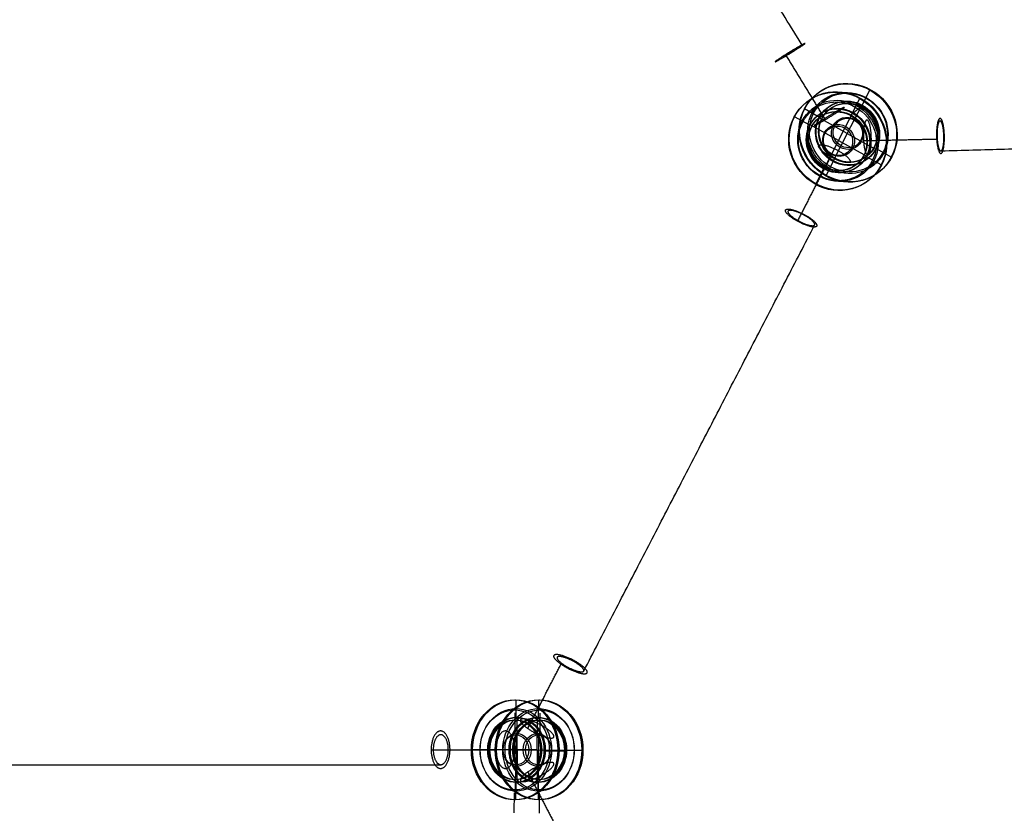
# Model space of a CAD drawing. Header units: millimetres. Extents: x 88174 to 90498, y -31828 to -30219.
# Tile 254 of 256: x 89414 to 89906, y -31050 to -30653. Entities that reach past the tile are written whole.
import ezdxf

# ---------------------------------------------------------------- set-up
doc = ezdxf.new("R2010")
doc.units = ezdxf.units.MM
doc.layers.add('Default', color=7, linetype='Continuous', true_color=0x000000)

msp = doc.modelspace()

# ---------------------------------------------------------------- linework, layer by layer
at = {"layer": 'Default'}
for p, q in [((89835.3, -30695.31, 1791.71), (89839.17, -30687.79, 1789.46)), ((89830.39, -30699.26, 1770.11), (89834.26, -30691.74, 1767.86)), ((89813.97, -30701.46, 1797.68), (89806.36, -30697.25, 1798.64)), ((89823.48, -30713, 1775.5), (89830.66, -30699.04, 1771.31)), ((89827.84, -30709.49, 1794.7), (89835.03, -30695.53, 1790.51)), ((89830.66, -30699.04, 1771.31), (89830.39, -30699.26, 1770.11)), ((89835.03, -30695.53, 1790.51), (89835.3, -30695.31, 1791.71)), ((89809.07, -30705.41, 1776.08), (89801.45, -30701.2, 1777.04)), ((89813.7, -30701.68, 1796.48), (89813.97, -30701.46, 1797.68)), ((89827.84, -30709.49, 1794.7), (89813.7, -30701.68, 1796.48)), ((89809.34, -30705.19, 1777.28), (89809.07, -30705.41, 1776.08)), ((89823.48, -30713, 1775.5), (89809.34, -30705.19, 1777.28)), ((89823.48, -30713, 1775.5), (89816.29, -30726.96, 1779.68)), ((89827.84, -30709.49, 1794.7), (89820.65, -30723.45, 1798.88)), ((89823.48, -30713, 1775.5), (89837.61, -30720.82, 1773.71)), ((89827.84, -30709.49, 1794.7), (89841.97, -30717.3, 1792.91)), ((89841.97, -30717.3, 1792.91), (89842.25, -30717.08, 1794.11)), ((89842.25, -30717.08, 1794.11), (89849.86, -30721.29, 1793.15)), ((89820.92, -30723.23, 1800.08), (89817.05, -30730.75, 1802.34)), ((89820.65, -30723.45, 1798.88), (89820.92, -30723.23, 1800.08)), ((89837.61, -30720.82, 1773.71), (89837.34, -30721.03, 1772.51)), ((89837.34, -30721.03, 1772.51), (89844.95, -30725.24, 1771.55)), ((89816.01, -30727.18, 1778.48), (89812.14, -30734.7, 1780.74)), ((89816.29, -30726.96, 1779.68), (89816.01, -30727.18, 1778.48)), ((89662.27, -31001.55, 1867.16), (89662.32, -30992.8, 1867.13)), ((89673.56, -31001.54, 1886.62), (89673.62, -30992.79, 1886.59)), ((89662.9, -31001.55, 1868.24), (89662.27, -31001.55, 1867.16)), ((89662.8, -31017.79, 1868.3), (89662.9, -31001.55, 1868.24)), ((89672.84, -31017.79, 1885.6), (89672.94, -31001.54, 1885.54)), ((89672.94, -31001.54, 1885.54), (89673.56, -31001.54, 1886.62)), ((89648.12, -31017.68, 1875.38), (89640.55, -31017.62, 1879.77)), ((89648.75, -31017.68, 1876.46), (89648.12, -31017.68, 1875.38)), ((89662.8, -31017.79, 1868.3), (89648.75, -31017.68, 1876.46)), ((89659.41, -31017.68, 1894.84), (89651.85, -31017.62, 1899.23)), ((89672.84, -31017.79, 1885.6), (89658.79, -31017.68, 1893.75)), ((89658.79, -31017.68, 1893.75), (89659.41, -31017.68, 1894.84)), ((89662.8, -31017.79, 1868.3), (89662.7, -31034.04, 1868.36)), ((89662.8, -31017.79, 1868.3), (89676.85, -31017.91, 1860.14)), ((89672.84, -31017.79, 1885.6), (89672.74, -31034.04, 1885.66)), ((89672.84, -31017.79, 1885.6), (89686.89, -31017.9, 1877.44)), ((89676.23, -31017.91, 1859.06), (89683.79, -31017.97, 1854.67)), ((89676.85, -31017.91, 1860.14), (89676.23, -31017.91, 1859.06)), ((89686.89, -31017.9, 1877.44), (89687.52, -31017.9, 1878.52)), ((89687.52, -31017.9, 1878.52), (89695.09, -31017.96, 1874.13)), ((89662.08, -31034.04, 1867.28), (89662.02, -31042.79, 1867.31)), ((89662.7, -31034.04, 1868.36), (89662.08, -31034.04, 1867.28)), ((89672.74, -31034.04, 1885.66), (89673.37, -31034.04, 1886.74)), ((89673.37, -31034.04, 1886.74), (89673.32, -31042.79, 1886.77))]:
    msp.add_line(p, q, dxfattribs=at)
at = {"layer": 'Default', "extrusion": (0.11795, 0.22905, 0.966242)}
for points in [[(-93920.73, -12918.58), (-93920.73, -12908.58)], [(-93917.89, -12918.58), (-93917.89, -12908.58)], [(-93920.58, -12908.58), (-93920.58, -12893.58)], [(-93918.03, -12908.58), (-93918.03, -12893.58)], [(-93920.58, -12878.58), (-93920.58, -12893.58)], [(-93918.03, -12878.58), (-93918.03, -12893.58)], [(-93920.73, -12868.58), (-93920.73, -12878.58)], [(-93917.89, -12868.58), (-93917.89, -12878.58)]]:
    msp.add_lwpolyline(points, dxfattribs=at)
at = {"layer": 'Default', "extrusion": (-0.038906, 0.984465, -0.171216)}
for points in [[(-88557.25, -4094.54), (-88557.53, -4093.32)], [(-88552.19, -4116.46), (-88551.91, -4117.68)], [(-88524.1, -4086.88), (-88524.38, -4085.67)], [(-88552.77, -4092.22), (-88552.49, -4093.44)], [(-88519.04, -4108.81), (-88518.76, -4110.02)], [(-88532.88, -4087.63), (-88532.6, -4088.85)], [(-88547.15, -4116.58), (-88547.43, -4115.36)], [(-88527.26, -4111.99), (-88527.54, -4110.77)], [(-88558.39, -4093.52), (-88558.11, -4094.73)], [(-88538.49, -4088.92), (-88538.21, -4090.14)], [(-88552.76, -4117.87), (-88553.05, -4116.66)], [(-88566.61, -4096.7), (-88566.89, -4095.48)], [(-88532.87, -4113.28), (-88533.15, -4112.07)], [(-88561.55, -4118.62), (-88561.27, -4119.84)], [(-88533.45, -4089.04), (-88533.74, -4087.82)], [(-88528.39, -4110.97), (-88528.11, -4112.18)]]:
    msp.add_lwpolyline(points, dxfattribs=at)
at = {"layer": 'Default', "extrusion": (0.096028, -0.053082, 0.993962)}
for points in [[(16581.68, -92686.61), (16581.68, -92696.61)], [(16575.2, -92686.61), (16575.2, -92696.61)], [(16581.35, -92696.61), (16581.35, -92711.61)], [(16575.52, -92696.61), (16575.52, -92711.61)], [(16581.35, -92726.61), (16581.35, -92711.61)], [(16575.52, -92726.61), (16575.52, -92711.61)], [(16581.68, -92736.61), (16581.68, -92726.61)], [(16575.2, -92736.61), (16575.2, -92726.61)]]:
    msp.add_lwpolyline(points, dxfattribs=at)
at = {"layer": 'Default', "extrusion": (2.19987e-05, 0.00372, 0.999993)}
for points in [[(89661.65, -30999.53), (89661.59, -31009.53)], [(89674.2, -30999.61), (89674.14, -31009.61)], [(89662.22, -31009.53), (89662.13, -31024.53)], [(89673.51, -31009.6), (89673.43, -31024.6)], [(89662.04, -31039.53), (89662.13, -31024.53)], [(89673.34, -31039.6), (89673.43, -31024.6)], [(89661.36, -31049.53), (89661.41, -31039.53)], [(89673.91, -31049.6), (89673.96, -31039.6)]]:
    msp.add_lwpolyline(points, dxfattribs=at)
at = {"layer": 'Default', "extrusion": (-0.000125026, 1, -0.000215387)}
for points in [[(-89658.44, 1860.45), (-89657.82, 1859.37)], [(-89669.74, 1879.91), (-89670.37, 1880.99)], [(-89657.76, 1859.4), (-89658.38, 1860.48)], [(-89670.31, 1881.02), (-89669.68, 1879.94)], [(-89636.67, 1873.09), (-89636.04, 1872)], [(-89644.69, 1866.98), (-89645.32, 1868.07)], [(-89647.97, 1892.54), (-89648.6, 1893.63)], [(-89657.24, 1888.61), (-89656.62, 1887.52)], [(-89670.64, 1851.92), (-89671.27, 1853.01)], [(-89679.91, 1847.99), (-89679.29, 1846.9)], [(-89683.19, 1873.55), (-89682.56, 1872.46)], [(-89691.21, 1867.44), (-89691.84, 1868.53)], [(-89657.57, 1859.51), (-89658.2, 1860.59)], [(-89670.13, 1881.13), (-89669.5, 1880.05)], [(-89658.14, 1860.62), (-89657.51, 1859.54)], [(-89669.44, 1880.08), (-89670.07, 1881.16)]]:
    msp.add_lwpolyline(points, dxfattribs=at)
at = {"layer": 'Default', "extrusion": (0.006038, 0.999976, -0.003505)}
for points in [[(-89825.58, 1771.86), (-89834.23, 1766.84)], [(-89834.85, 1767.92), (-89847.83, 1760.39)], [(-89838.13, 1793.48), (-89846.78, 1788.46)], [(-89846.15, 1787.38), (-89859.12, 1779.85)], [(-89860.8, 1752.86), (-89847.83, 1760.39)], [(-89872.1, 1772.32), (-89859.12, 1779.85)], [(-89868.82, 1746.76), (-89860.17, 1751.78)], [(-89881.37, 1768.38), (-89872.72, 1773.4)]]:
    msp.add_lwpolyline(points, dxfattribs=at)
at = {"layer": 'Default', "extrusion": (0.218144, 0.175581, 0.959992)}
for centre, radius in [((-80246.19, -48189.59, 15927.53), 25), ((-80246.19, -48189.59, 15928.16), 25), ((-80246.19, -48189.59, 15928.78), 25), ((-80246.19, -48189.59, 15903.78), 25), ((-80246.19, -48189.59, 15904.41), 25), ((-80246.19, -48189.59, 15905.03), 25), ((-80246.19, -48189.59, 15927.53), 20.63), ((-80246.19, -48189.59, 15928.78), 20), ((-80246.19, -48189.59, 15905.03), 20.62), ((-80246.19, -48189.59, 15903.78), 20), ((-80246.19, -48189.59, 15926.28), 16.25), ((-80246.19, -48189.59, 15926.91), 16.25), ((-80246.19, -48189.59, 15927.53), 16.25), ((-80246.19, -48189.59, 15927.53), 15), ((-80246.19, -48189.59, 15928.16), 15), ((-80246.19, -48189.59, 15928.78), 15), ((-80246.19, -48189.59, 15905.03), 16.25), ((-80246.19, -48189.59, 15905.66), 16.25), ((-80246.19, -48189.59, 15906.28), 16.25), ((-80246.19, -48189.59, 15903.78), 15), ((-80246.19, -48189.59, 15904.41), 15), ((-80246.19, -48189.59, 15905.03), 15), ((-80246.19, -48189.59, 15906.28), 8.12), ((-80246.19, -48189.59, 15926.28), 8.13), ((-80246.19, -48189.59, 15927.53), 7.5), ((-80246.19, -48189.59, 15905.03), 7.5)]:
    msp.add_circle(centre, radius, dxfattribs=at)
at = {"layer": 'Default', "extrusion": (0.502023, 0.000249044, 0.864854)}
for centre, radius in [((-31062.27, -76594.02, 46618.35), 25), ((-31062.27, -76594.02, 46618.98), 25), ((-31062.27, -76594.02, 46619.6), 25), ((-31062.27, -76594.02, 46642.1), 25), ((-31062.27, -76594.02, 46642.73), 25), ((-31062.27, -76594.02, 46643.35), 25), ((-31062.27, -76594.02, 46618.35), 20), ((-31062.27, -76594.02, 46619.6), 20.63), ((-31062.27, -76594.02, 46642.1), 20.63), ((-31062.27, -76594.02, 46643.35), 20), ((-31062.27, -76594.02, 46619.6), 16.25), ((-31062.27, -76594.02, 46620.23), 16.25), ((-31062.27, -76594.02, 46618.35), 15), ((-31062.27, -76594.02, 46620.85), 16.25), ((-31062.27, -76594.02, 46618.98), 15), ((-31062.27, -76594.02, 46619.6), 15), ((-31062.27, -76594.02, 46640.85), 16.25), ((-31062.27, -76594.02, 46641.48), 16.25), ((-31062.27, -76594.02, 46642.1), 16.25), ((-31062.27, -76594.02, 46642.1), 15), ((-31062.27, -76594.02, 46642.73), 15), ((-31062.27, -76594.02, 46643.35), 15), ((-31062.27, -76594.02, 46620.85), 8.13), ((-31062.27, -76594.02, 46640.85), 8.12), ((-31062.27, -76594.02, 46619.6), 7.5), ((-31062.27, -76594.02, 46642.1), 7.5)]:
    msp.add_circle(centre, radius, dxfattribs=at)
at = {"layer": 'Default'}
for points in [[(89805.33, -30665.39, 1780.91), (89736.98, -30554.91, 1776.25), (89668.62, -30444.43, 1771.59)], [(89816.9, -30702.55, 1776.38), (89807.13, -30686.56, 1775.68), (89797.35, -30670.58, 1774.98)], [(89830.9, -30699.17, 1771.28), (89833.08, -30697.42, 1780.88), (89835.26, -30695.66, 1790.48)], [(89835.96, -30713.09, 1773.97), (89854.22, -30712.68, 1769.75), (89872.48, -30712.28, 1765.52)], [(89874.79, -30718.19, 1774.77), (90001.37, -30714.73, 1745.35), (90127.96, -30711.28, 1715.94)], [(89819.46, -30721.14, 1779.19), (89811.16, -30737.24, 1784.02), (89802.87, -30753.35, 1788.85)], [(89696.1, -30978.4, 1864.18), (89753.81, -30866.84, 1830.65), (89811.51, -30755.27, 1797.12)], [(89668.11, -31007.1, 1865.91), (89676.43, -30991, 1861.08), (89684.76, -30974.91, 1856.24)], [(89619.84, -31017.7, 1893.96), (89636.05, -31017.7, 1884.54), (89652.27, -31017.7, 1875.12)], [(89676.85, -31018.18, 1860.14), (89681.87, -31018.17, 1868.79), (89686.89, -31018.17, 1877.44)], [(89399.84, -31025.19, 2032.62), (89512.25, -31025.19, 1967.31), (89624.65, -31025.19, 1902)], [(89668.11, -31028.83, 1865.91), (89676.43, -31044.92, 1861.08), (89684.76, -31061.01, 1856.24)]]:
    msp.add_open_spline(points, degree=2, dxfattribs=at)
for points, knots in [([(89797.35, -30670.58, 1774.98), (89790.12, -30674.89, 1777.42), (89792.04, -30673.36, 1785.83), (89793.95, -30671.82, 1794.24), (89801.18, -30667.51, 1791.8), (89808.4, -30663.19, 1789.37), (89806.49, -30664.73, 1780.96), (89804.58, -30666.27, 1772.55), (89797.35, -30670.58, 1774.98)], [0, 0, 0, 11.780972, 11.780972, 23.561945, 23.561945, 35.342917, 35.342917, 47.12389, 47.12389, 47.12389]), ([(89805.33, -30665.39, 1780.91), (89803.35, -30666.92, 1773.84), (89797.29, -30670.56, 1776.32), (89791.22, -30674.21, 1778.8), (89793.2, -30672.69, 1785.87), (89795.17, -30671.17, 1792.95), (89801.24, -30667.52, 1790.47), (89807.3, -30663.87, 1787.99), (89805.33, -30665.39, 1780.91)], [0, 0, 0, 7.853982, 7.853982, 15.707963, 15.707963, 23.561945, 23.561945, 31.415927, 31.415927, 31.415927]), ([(89835.26, -30695.66, 1790.48), (89821.24, -30687.62, 1792.19), (89813.82, -30701.45, 1796.41), (89806.4, -30715.27, 1800.63), (89820.42, -30723.32, 1798.91), (89834.43, -30731.36, 1797.2), (89841.85, -30717.53, 1792.98), (89849.27, -30703.7, 1788.77), (89835.26, -30695.66, 1790.48)], [0, 0, 0, 20.420352, 20.420352, 40.840704, 40.840704, 61.261057, 61.261057, 81.681409, 81.681409, 81.681409]), ([(89830.9, -30699.17, 1771.28), (89816.88, -30691.13, 1773), (89809.46, -30704.96, 1777.21), (89802.04, -30718.79, 1781.43), (89816.05, -30726.83, 1779.71), (89830.07, -30734.87, 1778), (89837.49, -30721.04, 1773.78), (89844.91, -30707.22, 1769.57), (89830.9, -30699.17, 1771.28)], [0, 0, 0, 20.420352, 20.420352, 40.840704, 40.840704, 61.261057, 61.261057, 81.681409, 81.681409, 81.681409]), ([(89816.9, -30702.55, 1776.38), (89809.68, -30706.86, 1778.81), (89811.59, -30705.32, 1787.22), (89813.5, -30703.79, 1795.63), (89820.73, -30699.47, 1793.2), (89827.96, -30695.16, 1790.76), (89826.04, -30696.7, 1782.35), (89824.13, -30698.23, 1773.94), (89816.9, -30702.55, 1776.38)], [0, 0, 0, 11.780972, 11.780972, 23.561945, 23.561945, 35.342917, 35.342917, 47.12389, 47.12389, 47.12389]), ([(89835.96, -30713.09, 1773.97), (89835.43, -30704.46, 1772.51), (89837.34, -30702.93, 1780.92), (89839.25, -30701.39, 1789.33), (89839.78, -30710.01, 1790.79), (89840.31, -30718.63, 1792.25), (89838.4, -30720.17, 1783.84), (89836.48, -30721.71, 1775.43), (89835.96, -30713.09, 1773.97)], [0, 0, 0, 11.780972, 11.780972, 23.561945, 23.561945, 35.342917, 35.342917, 47.12389, 47.12389, 47.12389]), ([(89872.48, -30712.28, 1765.52), (89871.96, -30703.66, 1764.07), (89873.87, -30702.12, 1772.48), (89875.78, -30700.58, 1780.89), (89876.31, -30709.21, 1782.34), (89876.83, -30717.83, 1783.8), (89874.92, -30719.37, 1775.39), (89873.01, -30720.9, 1766.98), (89872.48, -30712.28, 1765.52)], [0, 0, 0, 11.780972, 11.780972, 23.561945, 23.561945, 35.342917, 35.342917, 47.12389, 47.12389, 47.12389]), ([(89874.79, -30718.19, 1774.77), (89873.13, -30719.09, 1767.51), (89872.73, -30711.65, 1766.68), (89872.34, -30704.21, 1765.84), (89874, -30703.3, 1773.1), (89875.66, -30702.4, 1780.35), (89876.06, -30709.84, 1781.19), (89876.46, -30717.28, 1782.03), (89874.79, -30718.19, 1774.77)], [0, 0, 0, 7.853982, 7.853982, 15.707963, 15.707963, 23.561945, 23.561945, 31.415927, 31.415927, 31.415927]), ([(89819.46, -30721.14, 1779.19), (89827.08, -30725.35, 1778.23), (89828.99, -30723.81, 1786.64), (89830.9, -30722.27, 1795.05), (89823.28, -30718.06, 1796.01), (89815.66, -30713.85, 1796.97), (89813.75, -30715.39, 1788.56), (89811.83, -30716.92, 1780.15), (89819.46, -30721.14, 1779.19)], [0, 0, 0, 11.780972, 11.780972, 23.561945, 23.561945, 35.342917, 35.342917, 47.12389, 47.12389, 47.12389]), ([(89802.87, -30753.35, 1788.85), (89810.49, -30757.56, 1787.89), (89812.4, -30756.03, 1796.3), (89814.31, -30754.49, 1804.71), (89806.69, -30750.27, 1805.67), (89799.07, -30746.06, 1806.63), (89797.16, -30747.6, 1798.22), (89795.25, -30749.14, 1789.81), (89802.87, -30753.35, 1788.85)], [0, 0, 0, 11.780972, 11.780972, 23.561945, 23.561945, 35.342917, 35.342917, 47.12389, 47.12389, 47.12389]), ([(89811.51, -30755.27, 1797.12), (89810.47, -30756.91, 1789.88), (89803.83, -30753.43, 1790.05), (89797.19, -30749.94, 1790.22), (89798.24, -30748.3, 1797.46), (89799.28, -30746.67, 1804.7), (89805.92, -30750.15, 1804.53), (89812.56, -30753.64, 1804.36), (89811.51, -30755.27, 1797.12)], [0, 0, 0, 7.853982, 7.853982, 15.707963, 15.707963, 23.561945, 23.561945, 31.415927, 31.415927, 31.415927]), ([(89684.76, -30974.91, 1856.24), (89677.8, -30970.1, 1860.28), (89682.5, -30970.1, 1868.39), (89687.21, -30970.1, 1876.49), (89694.17, -30974.91, 1872.46), (89701.13, -30979.72, 1868.42), (89696.42, -30979.72, 1860.31), (89691.72, -30979.73, 1852.2), (89684.76, -30974.91, 1856.24)], [0, 0, 0, 11.780972, 11.780972, 23.561945, 23.561945, 35.342917, 35.342917, 47.12389, 47.12389, 47.12389]), ([(89696.1, -30978.4, 1864.18), (89695.06, -30980.03, 1856.93), (89688.42, -30976.55, 1857.1), (89681.78, -30973.06, 1857.27), (89682.82, -30971.43, 1864.52), (89683.87, -30969.79, 1871.76), (89690.51, -30973.28, 1871.59), (89697.15, -30976.76, 1871.42), (89696.1, -30978.4, 1864.18)], [0, 0, 0, 7.853982, 7.853982, 15.707963, 15.707963, 23.561945, 23.561945, 31.415927, 31.415927, 31.415927]), ([(89676.85, -31018.18, 1860.14), (89677.18, -31001.93, 1859.95), (89663.13, -31001.55, 1868.1), (89649.08, -31001.17, 1876.26), (89648.75, -31017.41, 1876.46), (89648.42, -31033.66, 1876.65), (89662.47, -31034.04, 1868.49), (89676.52, -31034.42, 1860.34), (89676.85, -31018.18, 1860.14)], [0, 0, 0, 20.420352, 20.420352, 40.840704, 40.840704, 61.261057, 61.261057, 81.681409, 81.681409, 81.681409]), ([(89686.89, -31018.17, 1877.44), (89687.22, -31001.93, 1877.25), (89673.17, -31001.54, 1885.4), (89659.12, -31001.16, 1893.56), (89658.79, -31017.41, 1893.75), (89658.46, -31033.65, 1893.95), (89672.51, -31034.04, 1885.79), (89686.56, -31034.42, 1877.64), (89686.89, -31018.17, 1877.44)], [0, 0, 0, 20.420352, 20.420352, 40.840704, 40.840704, 61.261057, 61.261057, 81.681409, 81.681409, 81.681409]), ([(89668.11, -31007.1, 1865.91), (89661.15, -31002.28, 1869.95), (89665.86, -31002.28, 1878.06), (89670.57, -31002.28, 1886.16), (89677.52, -31007.09, 1882.13), (89684.48, -31011.9, 1878.09), (89679.78, -31011.91, 1869.98), (89675.07, -31011.91, 1861.87), (89668.11, -31007.1, 1865.91)], [0, 0, 0, 11.780972, 11.780972, 23.561945, 23.561945, 35.342917, 35.342917, 47.12389, 47.12389, 47.12389]), ([(89619.84, -31017.7, 1893.96), (89619.84, -31008.32, 1893.95), (89624.55, -31008.32, 1902.06), (89629.26, -31008.31, 1910.16), (89629.26, -31017.69, 1910.17), (89629.26, -31027.06, 1910.17), (89624.55, -31027.07, 1902.07), (89619.84, -31027.07, 1893.96), (89619.84, -31017.7, 1893.96)], [0, 0, 0, 11.780972, 11.780972, 23.561945, 23.561945, 35.342917, 35.342917, 47.12389, 47.12389, 47.12389]), ([(89652.27, -31017.7, 1875.12), (89652.26, -31008.32, 1875.11), (89656.97, -31008.32, 1883.22), (89661.68, -31008.31, 1891.33), (89661.69, -31017.69, 1891.33), (89661.69, -31027.06, 1891.33), (89656.98, -31027.07, 1883.23), (89652.27, -31027.07, 1875.12), (89652.27, -31017.7, 1875.12)], [0, 0, 0, 11.780972, 11.780972, 23.561945, 23.561945, 35.342917, 35.342917, 47.12389, 47.12389, 47.12389]), ([(89624.65, -31025.19, 1902), (89620.88, -31025.2, 1895.52), (89620.88, -31017.7, 1895.52), (89620.88, -31010.2, 1895.51), (89624.65, -31010.19, 1902), (89628.42, -31010.19, 1908.48), (89628.42, -31017.69, 1908.49), (89628.42, -31025.19, 1908.49), (89624.65, -31025.19, 1902)], [0, 0, 0, 7.853982, 7.853982, 15.707963, 15.707963, 23.561945, 23.561945, 31.415927, 31.415927, 31.415927]), ([(89668.11, -31028.83, 1865.91), (89675.07, -31024.02, 1861.87), (89679.78, -31024.02, 1869.98), (89684.48, -31024.02, 1878.09), (89677.52, -31028.84, 1882.13), (89670.57, -31033.65, 1886.16), (89665.86, -31033.65, 1878.06), (89661.15, -31033.65, 1869.95), (89668.11, -31028.83, 1865.91)], [0, 0, 0, 11.780972, 11.780972, 23.561945, 23.561945, 35.342917, 35.342917, 47.12389, 47.12389, 47.12389])]:
    msp.add_rational_spline(points, [1, 0.707106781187, 1, 0.707106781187, 1, 0.707106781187, 1, 0.707106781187, 1], degree=2, knots=knots, dxfattribs=at)

doc.saveas('drawing.dxf')
